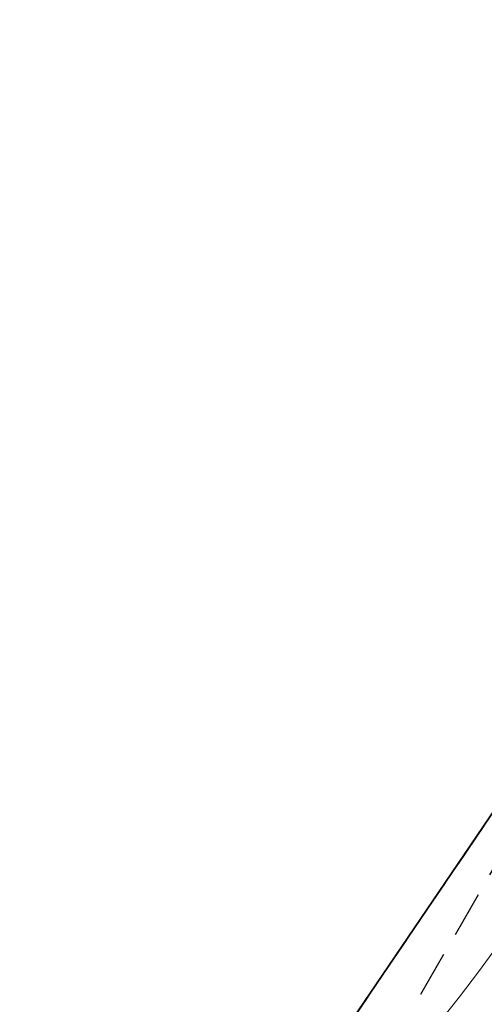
# Model space of a CAD drawing. Header units: metres. Extents: x 89872 to 94585, y 463299 to 469000.
# Tile 5 of 256: x 90601 to 90665, y 464012 to 464148. Entities that reach past the tile are written whole.
import ezdxf

# ---------------------------------------------------------------- set-up
doc = ezdxf.new("R2010")
doc.units = ezdxf.units.M
doc.linetypes.add('HIDDEN', pattern=[9.525, 6.35, -3.175])
for name, color, linetype, lineweight in [('B-WE-GR-BEPLANTING_CULTUUR-G', 251, 'CONTINUOUS', 13), ('G04', 7, 'gemeentegr', 35), ('Percelen', 10, 'HIDDEN', 25)]:
    doc.layers.add(name, color=color, linetype=linetype, lineweight=lineweight)
doc.linetypes.add('gemeentegr', pattern='A,1,-2.25,[1,RTW.shx,S=1.25,R=0,X=0,Y=0],-2.25', length=5.5)

msp = doc.modelspace()

# ---------------------------------------------------------------- linework, layer by layer
at = {"layer": 'B-WE-GR-BEPLANTING_CULTUUR-G'}
msp.add_lwpolyline([(90650.83, 464000), (90653.68, 464003.23), (90656.47, 464006.52), (90659.2, 464009.85), (90661.87, 464013.24), (90664.48, 464016.67), (90667.02, 464020.15), (90669.51, 464023.67), (90671.92, 464027.24), (90674.28, 464030.85), (90676.57, 464034.5), (90678.79, 464038.19), (90679.52, 464039.53)], dxfattribs=at)
at = {"layer": 'G04', "flags": 128}
msp.add_lwpolyline([(90640.19, 464000), (90640.85, 464000.97), (90691.97, 464076.25), (90692.05, 464076.37), (90694.18, 464079.51), (90701.12, 464089.5), (90701.18, 464089.58), (90702.2, 464091.09), (90703.4, 464092.85), (90714.67, 464109.44), (90725.77, 464125.78), (90726.72, 464127.19), (90740.2, 464147.04), (90762.73, 464180.92)], dxfattribs=at)
msp.add_lwpolyline([(90640.19, 464000), (90640.85, 464000.97), (90691.97, 464076.25), (90692.05, 464076.37), (90694.18, 464079.51), (90701.12, 464089.5), (90701.18, 464089.58), (90702.2, 464091.09), (90703.4, 464092.85), (90714.67, 464109.44), (90725.77, 464125.78), (90726.72, 464127.19), (90740.2, 464147.04), (90762.73, 464180.92)], dxfattribs=at)
at = {"layer": 'Percelen'}
for points in [[(90694.18, 464079.51), (90692.05, 464076.37), (90691.97, 464076.25), (90640.85, 464000.97), (90601.04, 463942.55)], [(90637.43, 463980.64), (90678.83, 464052.13), (90697.41, 464073.75)]]:
    msp.add_lwpolyline(points, dxfattribs=at)

doc.saveas('drawing.dxf')
